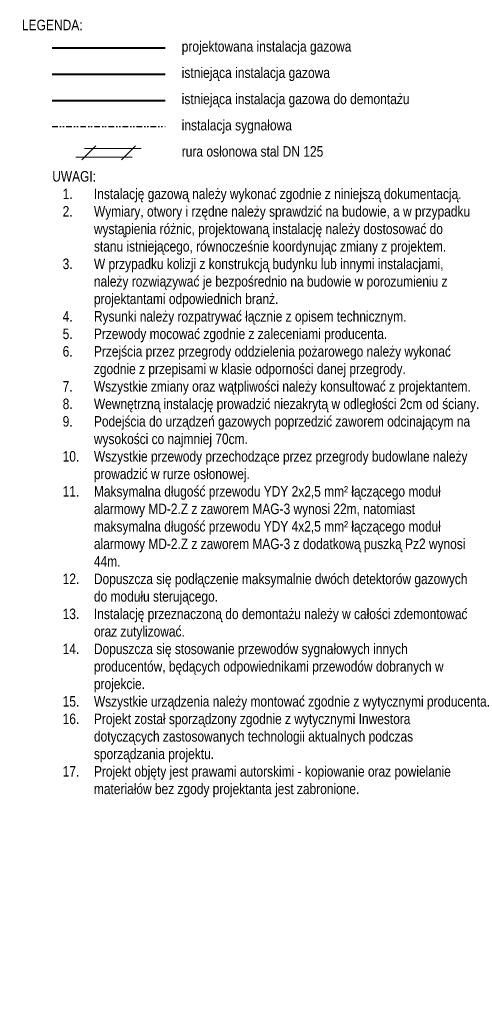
# Model space of a CAD drawing. Header units: centimetres. Extents: x 4745 to 39369, y 17389 to 19524.
# Tile 61 of 188: x 16158 to 16676, y 17695 to 18820. Entities that reach past the tile are written whole.
import ezdxf
from ezdxf.lldxf.tags import DXFTag

# ---------------------------------------------------------------- set-up
doc = ezdxf.new("R2010")
doc.units = ezdxf.units.CM
doc.linetypes.add('DIVIDE2', pattern=[15.875, 6.35, -3.175, 0, -3.175, 0, -3.175])
for name, color, linetype, lineweight in [('IS_Gaz', 40, 'Continuous', 40), ('IS_Opis', 250, 'Continuous', 9), ('IS_sygnał', 210, 'DIVIDE2', 25)]:
    doc.layers.add(name, color=color, linetype=linetype, lineweight=lineweight)
doc.styles.add('styl1', font='ARIALN.TTF')
tags = doc.linetypes.add('DASH', pattern=[15, 10, -5]).pattern_tags.tags
tags[6:7] = [DXFTag(74, 4), DXFTag(75, 0), DXFTag(340, '0'), DXFTag(46, 0.0), DXFTag(50, 0.0), DXFTag(44, 0.0), DXFTag(45, 0.0)]
tags[4:5] = [DXFTag(74, 4), DXFTag(75, 0), DXFTag(340, '0'), DXFTag(46, 0.0), DXFTag(50, 0.0), DXFTag(44, 0.0), DXFTag(45, 0.0)]
tags = doc.linetypes.add('SOLID', pattern=[10, 10, 0]).pattern_tags.tags
tags[6:7] = [DXFTag(74, 4), DXFTag(75, 0), DXFTag(340, '0'), DXFTag(46, 0.0), DXFTag(50, 0.0), DXFTag(44, 0.0), DXFTag(45, 0.0)]
tags[4:5] = [DXFTag(74, 4), DXFTag(75, 0), DXFTag(340, '0'), DXFTag(46, 0.0), DXFTag(50, 0.0), DXFTag(44, 0.0), DXFTag(45, 0.0)]

# ---------------------------------------------------------------- blocks, each defined once
blk = doc.blocks.new('A$C0F5130B6')
at = {"layer": 'IS_Opis'}
for p, q in [((-19.4, 3), (-35.3, -13)), ((-32.3, 0), (32.3, 0)), ((25.9, 3), (9.9, -13)), ((-42.3, -10), (22.3, -10))]:
    blk.add_line(p, q, dxfattribs=at)

msp = doc.modelspace()

# ---------------------------------------------------------------- linework, layer by layer
at = {"layer": 'IS_Gaz'}
msp.add_line((16195.6, 18787.7), (16324.6, 18787.7), dxfattribs=at)
at = {"layer": 'IS_Gaz', "color": 18, "true_color": 0x000000}
msp.add_line((16195.6, 18757.7), (16324.6, 18757.7), dxfattribs=at)
at = {"layer": 'IS_Gaz', "color": 18, "linetype": 'DASH', "true_color": 0x000000}
msp.add_line((16195.6, 18727.7), (16324.6, 18727.7), dxfattribs=at)
at = {"layer": 'IS_sygnał'}
msp.add_line((16195.6, 18697.7), (16324.6, 18697.7), dxfattribs=at)

# ---------------------------------------------------------------- block references
at = {"layer": 'IS_Gaz'}
msp.add_blockref('A$C0F5130B6', (16264.8, 18672.7), dxfattribs=at)

# ---------------------------------------------------------------- texts
at = {"layer": 'IS_Opis', "linetype": 'SOLID', "insert": (16195.6, 18807.7), "char_height": 12, "attachment_point": 8, "style": 'styl1'}
msp.add_mtext('\\pxql;{\\fArial Narrow|b0|i0|c238|p34;LEGENDA:}', dxfattribs=at)
at = {"layer": 'IS_Opis', "char_height": 12, "attachment_point": 1, "style": 'styl1'}
for s, width, insert in [('\\pxql;projektowana instalacja gazowa', 201.45, (16343.6, 18795.4)), ('\\pxql;istniejąca instalacja gazowa', 201.45, (16343.6, 18765.4)), ('\\pxql;istniejąca instalacja gazowa do demontażu', 263.679, (16343.6, 18735.4)), ('\\pxql;instalacja sygnałowa', 274.211, (16343.6, 18705.4)), ('rura osłonowa stal DN 125', 201.45, (16343.6, 18675.4))]:
    msp.add_mtext_dynamic_manual_height_columns(s, width=width, gutter_width=12.5, heights=[0], dxfattribs=dict(at, insert=insert))
at = {"layer": 'IS_Opis', "ltscale": 2, "insert": (16195.6, 18646.9), "char_height": 12, "attachment_point": 1, "style": 'styl1'}
msp.add_mtext_dynamic_manual_height_columns('\\pxql;UWAGI: \\P\\pi-3,l4,t4;1.^IInstalację gazową należy wykonać zgodnie z niniejszą dokumentacją.\\P2.^IWymiary, otwory i rzędne należy sprawdzić na budowie, a w przypadku wystąpienia różnic, projektowaną instalację należy dostosować do stanu istniejącego, równocześnie koordynując zmiany z projektem.\\P3.^IW przypadku kolizji z konstrukcją budynku lub innymi instalacjami, należy rozwiązywać je bezpośrednio na budowie w porozumieniu z projektantami odpowiednich branż.\\P4.^IRysunki należy rozpatrywać łącznie z opisem technicznym.\\P5.^IPrzewody mocować zgodnie z zaleceniami producenta.\\P6.^IPrzejścia przez przegrody oddzielenia pożarowego należy wykonać zgodnie z przepisami w klasie odporności danej przegrody.\\P7.^IWszystkie zmiany oraz wątpliwości należy konsultować z projektantem.\\P8.^IWewnętrzną instalację prowadzić niezakrytą w odległości 2cm od ściany.\\P9.^IPodejścia do urządzeń gazowych poprzedzić zaworem odcinającym na wysokości co najmniej 70cm.\\P10.^IWszystkie przewody przechodzące przez przegrody budowlane należy prowadzić w rurze osłonowej.\\P11.^IMaksymalna długość przewodu YDY 2x2,5 mm² łączącego moduł alarmowy MD-2.Z z zaworem MAG-3 wynosi 22m, natomiast maksymalna długość przewodu YDY 4x2,5 mm² łączącego moduł alarmowy MD-2.Z z zaworem MAG-3 z dodatkową puszką Pz2 wynosi 44m.\\P12.^IDopuszcza się podłączenie maksymalnie dwóch detektorów gazowych do modułu sterującego.\\P13.^IInstalację przeznaczoną do demontażu należy w całości zdemontować oraz zutylizować.\\P14.^IDopuszcza się stosowanie przewodów sygnałowych innych producentów, będących odpowiednikami przewodów dobranych w projekcie.\\P15.^IWszystkie urządzenia należy montować zgodnie z wytycznymi producenta.\\P16.^IProjekt został sporządzony zgodnie z wytycznymi Inwestora dotyczących zastosowanych technologii aktualnych podczas sporządzania projektu.\\P17.^IProjekt objęty jest prawami autorskimi - kopiowanie oraz powielanie materiałów bez zgody projektanta jest zabronione.', width=483.36, gutter_width=12.5, heights=[0], dxfattribs=at)

doc.saveas('drawing.dxf')
